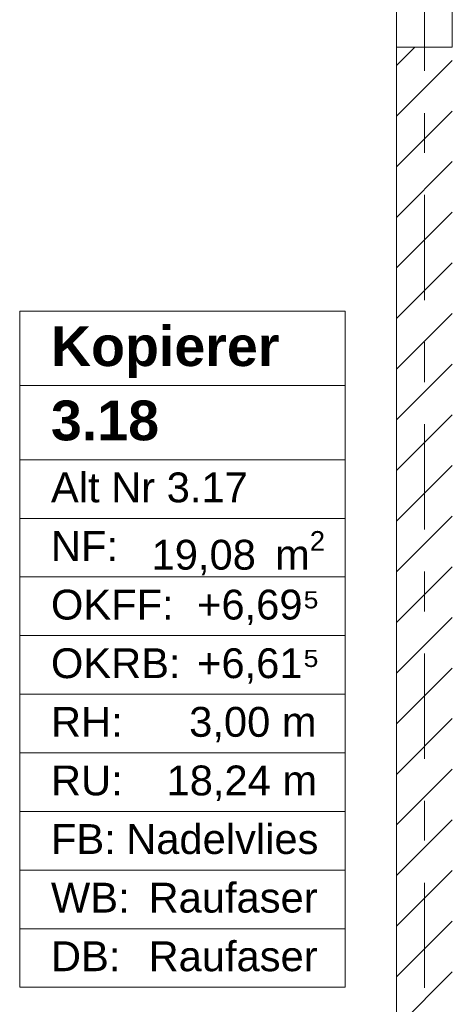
# Model space of a CAD drawing. Header units: metres. Extents: x -3.6 to 84.5, y -11 to 16.8.
# Tile 121 of 256: x 24.7 to 25.8, y 0.9 to 3.4. Entities that reach past the tile are written whole.
import ezdxf

# ---------------------------------------------------------------- set-up
doc = ezdxf.new("R2010")
doc.units = ezdxf.units.M
doc.header["$MEASUREMENT"] = 0
doc.linetypes.add('Strichlinie doppelt', pattern=[0.546806, 0.264583, -0.105833, 0.070556, -0.105833])
doc.linetypes.add('Wipeout_Contour', pattern=[1, 0, -1])
for name, color, linetype in [('401 - Zone.Raum_ Raumbegrenzung_ Whg.', 7, 'Continuous'), ('451 - Universal.Achsen Raster', 7, 'Continuous'), ('605 - Struktur.Wand Innen', 7, 'Continuous')]:
    doc.layers.add(name, color=color, linetype=linetype)
doc.styles.add('ERSTELLTER_STIL_1', font='txt')
doc.styles.add('ERSTELLTER_STIL_2', font='txt')

msp = doc.modelspace()

# ---------------------------------------------------------------- linework, layer by layer
at = {"layer": '401 - Zone.Raum_ Raumbegrenzung_ Whg.', "color": 7, "linetype": 'Continuous', "lineweight": 9}
for p, q in [((25.531, 2.6408), (24.7122, 2.6408)), ((24.7122, 2.6408), (24.7122, 0.9417)), ((24.7122, 2.6408), (25.531, 2.6408)), ((24.7122, 2.4542), (24.7122, 2.6408)), ((25.531, 0.9417), (25.531, 2.6408)), ((25.531, 2.6408), (25.531, 2.4542)), ((25.531, 2.4542), (24.7122, 2.4542)), ((24.7122, 2.4542), (25.531, 2.4542)), ((24.7122, 2.2676), (24.7122, 2.4542)), ((25.531, 2.4542), (25.531, 2.2676)), ((25.531, 2.2676), (24.7122, 2.2676)), ((24.7122, 2.2676), (25.531, 2.2676)), ((24.7122, 2.1203), (24.7122, 2.2676)), ((25.531, 2.2676), (25.531, 2.1203)), ((25.531, 2.1203), (24.7122, 2.1203)), ((24.7122, 2.1203), (25.531, 2.1203)), ((24.7122, 1.973), (24.7122, 2.1203)), ((25.531, 2.1203), (25.531, 1.973)), ((25.531, 1.973), (24.7122, 1.973)), ((24.7122, 1.973), (25.531, 1.973)), ((24.7122, 1.8256), (24.7122, 1.973)), ((25.531, 1.973), (25.531, 1.8256)), ((25.531, 1.8256), (24.7122, 1.8256)), ((24.7122, 1.8256), (25.531, 1.8256)), ((24.7122, 1.6783), (24.7122, 1.8256)), ((25.531, 1.8256), (25.531, 1.6783)), ((25.531, 1.6783), (24.7122, 1.6783)), ((24.7122, 1.6783), (25.531, 1.6783)), ((24.7122, 1.531), (24.7122, 1.6783)), ((25.531, 1.6783), (25.531, 1.531)), ((25.531, 1.531), (24.7122, 1.531)), ((24.7122, 1.531), (25.531, 1.531)), ((24.7122, 1.3837), (24.7122, 1.531)), ((25.531, 1.531), (25.531, 1.3837)), ((25.531, 1.3837), (24.7122, 1.3837)), ((24.7122, 1.3837), (25.531, 1.3837)), ((24.7122, 1.2364), (24.7122, 1.3837)), ((25.531, 1.3837), (25.531, 1.2364)), ((25.531, 1.2364), (24.7122, 1.2364)), ((24.7122, 1.2364), (25.531, 1.2364)), ((24.7122, 1.089), (24.7122, 1.2364)), ((25.531, 1.2364), (25.531, 1.089)), ((25.531, 1.089), (24.7122, 1.089)), ((24.7122, 1.089), (25.531, 1.089)), ((24.7122, 0.9417), (24.7122, 1.089)), ((25.531, 1.089), (25.531, 0.9417)), ((24.7122, 0.9417), (25.531, 0.9417)), ((25.531, 0.9417), (24.7122, 0.9417))]:
    msp.add_line(p, q, dxfattribs=at)

# ---------------------------------------------------------------- texts
at = {"layer": '401 - Zone.Raum_ Raumbegrenzung_ Whg.', "color": 7, "lineweight": 9, "attachment_point": 1}
for s, insert, char_height, style in [('\\A1;{\\pqj;\\pt0;\\fArial|b1|i0|c0|p38;}', (25.4525, 2.6261), 0.1, 'ERSTELLTER_STIL_1'), ('\\A1;{\\pqj;\\pt0;\\fArial|b1|i0|c0|p38;Kopierer}', (24.7908, 2.6032), 0.1, 'ERSTELLTER_STIL_1'), ('\\A1;{\\pqj;\\pt0;\\fArial|b1|i0|c0|p38;}', (25.4525, 2.4395), 0.1, 'ERSTELLTER_STIL_1'), ('\\A1;{\\pql;\\pt0;\\fArial|b1|i0|c0|p38;3.18}', (24.7908, 2.4166), 0.1, 'ERSTELLTER_STIL_1'), ('\\A1;{\\pqj;\\pt0;\\fArial|b0|i0|c0|p38;}', (25.4525, 2.2529), 0.075, 'ERSTELLTER_STIL_2'), ('\\A1;{\\pqj;\\pt0;\\fArial|b0|i0|c0|p38;Alt Nr 3.17}', (24.7908, 2.2357), 0.075, 'ERSTELLTER_STIL_2'), ('\\A1;{\\pqj;\\pt0;\\fArial|b0|i0|c0|p38;NF: }', (24.7908, 2.0884), 0.075, 'ERSTELLTER_STIL_2'), ('\\A1;{\\pql;\\pt0,0.05;\\fArial|b0|i0|c0|p38;19,08\\fArial|b0|i0|c0|p38;\\A1{\\H.66x;\\S^  ;}\\fArial|b0|i0|c0|p38; m\\fArial|b0|i0|c0|p38;\\A1{\\H.66x;\\S2^  ;}}', (25.0439, 2.0884), 0.075, 'ERSTELLTER_STIL_2'), ('\\A1;{\\pqj;\\pt0;\\fArial|b0|i0|c0|p38;+6,69⁵}', (25.1583, 1.9411), 0.075, 'ERSTELLTER_STIL_2'), ('\\A1;{\\pqj;\\pt0;\\fArial|b0|i0|c0|p38;OKFF: }', (24.7908, 1.9411), 0.075, 'ERSTELLTER_STIL_2'), ('\\A1;{\\pqj;\\pt0;\\fArial|b0|i0|c0|p38;+6,61⁵}', (25.1583, 1.7938), 0.075, 'ERSTELLTER_STIL_2'), ('\\A1;{\\pqj;\\pt0;\\fArial|b0|i0|c0|p38;OKRB: }', (24.7908, 1.7938), 0.075, 'ERSTELLTER_STIL_2'), ('\\A1;{\\pqj;\\pt0;\\fArial|b0|i0|c0|p38;RH: }', (24.7908, 1.6464), 0.075, 'ERSTELLTER_STIL_2'), ('\\A1;{\\pqj;\\pt0;\\fArial|b0|i0|c0|p38;3,00 m}', (25.1384, 1.6464), 0.075, 'ERSTELLTER_STIL_2'), ('\\A1;{\\pqj;\\pt0;\\fArial|b0|i0|c0|p38;RU: }', (24.7908, 1.4991), 0.075, 'ERSTELLTER_STIL_2'), ('\\A1;{\\pqj;\\pt0;\\fArial|b0|i0|c0|p38;18,24 m}', (25.0815, 1.4991), 0.075, 'ERSTELLTER_STIL_2'), ('\\A1;{\\pqj;\\pt0;\\fArial|b0|i0|c0|p38;FB: }', (24.7908, 1.3518), 0.075, 'ERSTELLTER_STIL_2'), ('\\A1;{\\pqj;\\pt0;\\fArial|b0|i0|c0|p38;Nadelvlies}', (24.98, 1.3518), 0.075, 'ERSTELLTER_STIL_2'), ('\\A1;{\\pqj;\\pt0;\\fArial|b0|i0|c0|p38;WB: }', (24.7908, 1.2045), 0.075, 'ERSTELLTER_STIL_2'), ('\\A1;{\\pqj;\\pt0;\\fArial|b0|i0|c0|p38;Raufaser}', (25.0362, 1.2045), 0.075, 'ERSTELLTER_STIL_2'), ('\\A1;{\\pqj;\\pt0;\\fArial|b0|i0|c0|p38;Raufaser}', (25.0362, 1.0572), 0.075, 'ERSTELLTER_STIL_2'), ('\\A1;{\\pqj;\\pt0;\\fArial|b0|i0|c0|p38;DB: }', (24.7908, 1.0572), 0.075, 'ERSTELLTER_STIL_2')]:
    msp.add_mtext(s, dxfattribs=dict(at, insert=insert, char_height=char_height, style=style))

# ---------------------------------------------------------------- wipeouts: each hides what was drawn before it
at = {"color": 254, "linetype": 'Wipeout_Contour', "lineweight": 0, "ltscale": 103.373007}
msp.add_wipeout([(25.8, 3.305), (25.66, 3.305), (25.66, 0.7), (25.8, 0.7)], dxfattribs=at).dxf.layer = '605 - Struktur.Wand Innen'

# ---------------------------------------------------------------- next in the draw order: hatches: boundary and pattern name
at = {"layer": '605 - Struktur.Wand Innen', "linetype": 'Continuous', "lineweight": 0, "true_color": 0x000000}
h = msp.add_hatch(dxfattribs=at)
h.set_pattern_fill('MW_Ziegel_0001', color=18, style=0, pattern_type=2)
h.set_pattern_definition([(45, (0, 0), (-0.0636396, 0.0636396), [])])
h.paths.add_polyline_path([(25.8, 3.305), (25.66, 3.305), (25.66, 0.7), (25.8, 0.7)])

# ---------------------------------------------------------------- next in the draw order: linework, layer by layer
at = {"layer": '451 - Universal.Achsen Raster', "color": 160, "linetype": 'Strichlinie doppelt', "lineweight": 9, "true_color": 0x3232ff}
msp.add_line((25.73, -10.585), (25.73, 16.355), dxfattribs=at)
at = {"layer": '605 - Struktur.Wand Innen', "color": 7, "linetype": 'Continuous', "lineweight": 13}
for p, q in [((25.66, 4.315), (25.66, 3.305)), ((25.8, 3.305), (25.8, 4.315))]:
    msp.add_line(p, q, dxfattribs=at)
at = {"layer": '605 - Struktur.Wand Innen', "color": 7, "linetype": 'Continuous', "lineweight": 18}
msp.add_line((25.8, 3.305), (25.66, 3.305), dxfattribs=at)
at = {"layer": '605 - Struktur.Wand Innen', "color": 7, "linetype": 'Continuous', "lineweight": 18, "flags": 128}
msp.add_lwpolyline([(25.66, 3.305), (25.66, 0.7)], dxfattribs=at)

doc.saveas('drawing.dxf')
